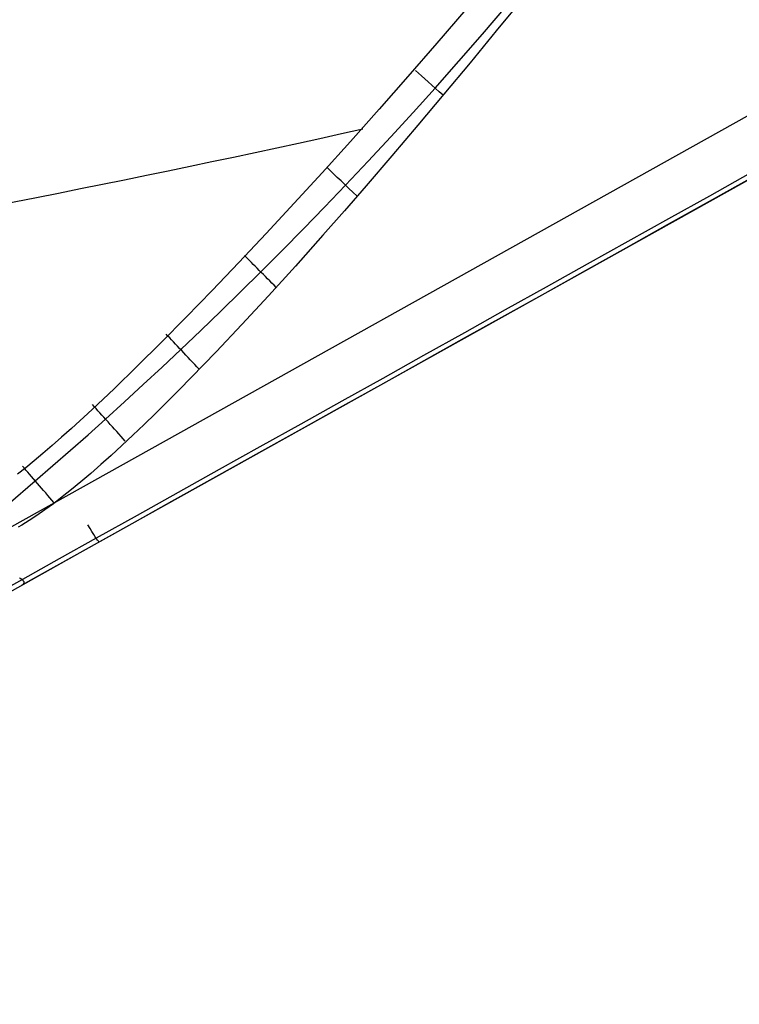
# Model space of a CAD drawing. Extents: x -19 to 1160, y -2382 to -1354.
# Tile 19 of 69: x 467 to 479, y -2149 to -2132. Entities that reach past the tile are written whole.
import ezdxf

# ---------------------------------------------------------------- set-up
doc = ezdxf.new("R2010")
doc.units = 0
doc.layers.add('1', color=7, linetype='CONTINUOUS')

msp = doc.modelspace()

# ---------------------------------------------------------------- linework, layer by layer
at = {"layer": '1', "color": 7}
for p, q in [((465.991, -2140.748, 27.546), (549.277, -2094.296, 27.546)), ((549.764, -2095.169, 28.546), (466.536, -2141.582, 28.546)), ((549.764, -2095.169, 28.546), (466.536, -2141.582, 28.546))]:
    msp.add_line(p, q, dxfattribs=at)
at = {"layer": '1', "color": 7, "extrusion": (-0.439209, 0.711592, 0.54839)}
msp.add_lwpolyline([(629.297, 1188.844), (630.129, 1188.529), (630.961, 1188.217), (631.793, 1187.907), (632.626, 1187.599), (633.459, 1187.294), (634.293, 1186.991), (635.126, 1186.69), (635.96, 1186.392), (636.794, 1186.096), (637.628, 1185.803), (638.463, 1185.512), (639.297, 1185.223), (640.132, 1184.936), (640.967, 1184.652), (641.803, 1184.371), (642.639, 1184.092), (643.475, 1183.815), (644.311, 1183.54), (645.147, 1183.268), (645.984, 1182.998), (646.821, 1182.731), (647.658, 1182.466), (648.496, 1182.203), (649.333, 1181.942), (650.171, 1181.684), (651.01, 1181.429), (651.848, 1181.176), (652.687, 1180.925), (653.526, 1180.676), (654.365, 1180.43), (655.204, 1180.186), (656.044, 1179.945), (656.884, 1179.706), (657.724, 1179.469), (658.565, 1179.235), (659.405, 1179.003), (660.246, 1178.773), (661.087, 1178.546), (661.929, 1178.321), (662.771, 1178.098), (663.612, 1177.878), (664.455, 1177.66), (665.297, 1177.445), (666.14, 1177.232), (666.983, 1177.021), (667.826, 1176.813), (668.669, 1176.607), (669.513, 1176.403), (670.357, 1176.202), (671.201, 1176.003), (672.045, 1175.806), (672.89, 1175.612), (673.735, 1175.42), (674.58, 1175.231), (675.425, 1175.044), (676.271, 1174.859), (677.117, 1174.677), (677.963, 1174.497), (678.809, 1174.319), (679.656, 1174.144), (680.503, 1173.971), (681.35, 1173.801), (682.197, 1173.632), (683.045, 1173.467), (683.893, 1173.303), (684.741, 1173.142), (685.589, 1172.983), (686.438, 1172.827), (687.287, 1172.673), (688.136, 1172.522), (688.985, 1172.372), (689.835, 1172.225), (690.685, 1172.081), (691.535, 1171.939), (692.385, 1171.799), (693.236, 1171.662), (694.086, 1171.526), (694.938, 1171.394), (695.789, 1171.263), (696.64, 1171.136), (697.492, 1171.01), (698.344, 1170.887), (699.197, 1170.766), (700.049, 1170.647), (700.902, 1170.531), (701.755, 1170.417), (702.608, 1170.306), (703.462, 1170.197), (704.316, 1170.09), (705.17, 1169.986), (706.024, 1169.884), (706.879, 1169.784), (707.733, 1169.687), (708.588, 1169.592), (709.444, 1169.5), (710.299, 1169.41), (711.155, 1169.322), (712.011, 1169.236), (712.867, 1169.153), (713.724, 1169.073), (714.581, 1168.994), (715.438, 1168.918), (716.295, 1168.845), (717.152, 1168.774), (718.01, 1168.705), (718.868, 1168.638), (719.726, 1168.574), (720.585, 1168.512), (721.444, 1168.453), (722.303, 1168.396), (723.162, 1168.341), (724.021, 1168.289), (724.881, 1168.239), (725.741, 1168.191), (726.601, 1168.146), (727.462, 1168.103), (728.323, 1168.063), (729.184, 1168.025), (730.045, 1167.989), (730.906, 1167.956), (731.768, 1167.925), (732.63, 1167.896), (733.492, 1167.87), (734.355, 1167.846), (735.217, 1167.824), (736.08, 1167.805), (736.944, 1167.788), (737.807, 1167.774)], dxfattribs=at)
at = {"layer": '1', "color": 7, "extrusion": (-0.486507, 0.873658, -0.005659)}
msp.add_lwpolyline([(644.704, 28.339), (643.844, 28.333), (642.984, 28.331), (642.125, 28.331), (641.267, 28.334), (640.409, 28.34), (639.552, 28.349), (638.695, 28.36), (637.839, 28.374), (636.983, 28.391), (636.128, 28.411), (635.274, 28.434), (634.42, 28.459), (633.567, 28.487), (632.715, 28.518), (631.863, 28.552), (631.011, 28.589), (630.16, 28.628), (629.31, 28.67), (628.46, 28.715), (627.611, 28.763), (626.763, 28.813), (625.915, 28.866), (625.067, 28.923), (624.221, 28.981), (623.374, 29.043), (622.529, 29.108), (621.684, 29.175), (620.839, 29.245), (619.995, 29.318), (619.152, 29.393), (618.31, 29.472), (617.467, 29.553), (616.626, 29.637), (615.785, 29.724), (614.945, 29.813), (614.105, 29.906), (613.266, 30.001), (612.427, 30.099), (611.589, 30.2), (610.751, 30.303), (609.915, 30.409), (609.078, 30.519), (608.243, 30.63), (607.408, 30.745), (606.573, 30.863), (605.739, 30.983), (604.906, 31.106), (604.073, 31.232), (603.241, 31.361), (602.409, 31.492), (601.578, 31.626), (600.748, 31.763), (599.918, 31.903), (599.088, 32.046), (598.26, 32.191), (597.432, 32.339), (596.604, 32.49), (595.777, 32.644), (594.951, 32.801), (594.125, 32.96), (593.3, 33.122), (592.475, 33.287), (591.651, 33.455), (590.828, 33.625), (590.005, 33.799), (589.182, 33.975), (588.361, 34.154), (587.54, 34.335), (586.719, 34.52), (585.899, 34.707), (585.08, 34.897), (584.261, 35.09), (583.443, 35.286), (582.625, 35.484), (581.808, 35.685), (580.992, 35.889), (580.176, 36.096), (579.36, 36.306), (578.546, 36.518), (577.731, 36.733), (576.918, 36.951), (576.105, 37.172), (575.293, 37.395), (574.481, 37.622), (573.67, 37.851), (572.859, 38.083), (572.049, 38.317), (571.239, 38.555), (570.431, 38.795), (569.622, 39.038), (568.814, 39.284), (568.007, 39.533), (567.201, 39.784), (566.395, 40.039), (565.589, 40.296), (564.785, 40.555), (563.98, 40.818), (563.177, 41.083), (562.374, 41.352), (561.571, 41.623), (560.769, 41.896), (559.968, 42.173), (559.167, 42.452), (558.367, 42.735), (557.568, 43.02), (556.769, 43.307), (555.97, 43.598), (555.172, 43.891), (554.375, 44.187), (553.579, 44.486), (552.782, 44.788), (551.987, 45.092), (551.192, 45.4), (550.398, 45.71), (549.604, 46.022), (548.811, 46.338), (548.018, 46.657), (547.226, 46.978), (546.435, 47.302), (545.644, 47.629), (544.854, 47.958), (544.064, 48.291), (543.275, 48.626), (542.487, 48.964), (541.699, 49.305), (540.911, 49.648), (540.125, 49.994), (539.339, 50.344)], dxfattribs=at)
at = {"layer": '1', "color": 7}
for points in [[(475.381, -2131.23), (474.919, -2131.797), (474.457, -2132.36), (473.995, -2132.915), (473.534, -2133.463), (473.076, -2134.002), (472.621, -2134.531)], [(466.296, -2140.151), (466.776, -2139.741), (467.088, -2139.47), (467.399, -2139.198), (467.708, -2138.924), (468.016, -2138.648), (468.351, -2138.345), (468.684, -2138.039), (469.015, -2137.732), (469.345, -2137.422), (469.702, -2137.083), (470.056, -2136.742), (470.409, -2136.398), (470.759, -2136.052), (471.137, -2135.673), (471.514, -2135.291), (471.887, -2134.907), (472.257, -2134.52), (472.658, -2134.096), (473.054, -2133.669), (473.448, -2133.239), (473.838, -2132.806), (474.259, -2132.331), (474.676, -2131.853), (475.088, -2131.372)], [(472.621, -2134.531), (472.237, -2134.972), (471.857, -2135.405), (471.37, -2135.949), (470.893, -2136.475), (470.427, -2136.979), (469.973, -2137.46), (469.532, -2137.916), (469.318, -2138.134), (469.107, -2138.345), (468.9, -2138.549), (468.698, -2138.746), (468.5, -2138.935), (468.306, -2139.116), (468.118, -2139.289), (467.934, -2139.453), (467.756, -2139.609), (467.583, -2139.756), (467.416, -2139.894), (467.254, -2140.023), (467.098, -2140.142), (466.948, -2140.252), (466.805, -2140.351), (466.668, -2140.441), (466.602, -2140.481), (466.537, -2140.519), (466.475, -2140.555)]]:
    msp.add_lwpolyline(points, dxfattribs=at)
at = {"layer": '1', "color": 7, "extrusion": (-0.487045, 0.873377, 1.3343e-07)}
msp.add_lwpolyline([(635.585, 28.547), (635.891, 28.608), (636.218, 28.67), (636.563, 28.732), (636.926, 28.795), (637.303, 28.857), (637.694, 28.918), (638.097, 28.979), (638.51, 29.04), (638.931, 29.099), (639.359, 29.158), (640.227, 29.27), (641.101, 29.376), (641.967, 29.474), (642.812, 29.562), (643.632, 29.641), (644.423, 29.709), (645.183, 29.768), (645.909, 29.817), (646.609, 29.857), (647.292, 29.889), (647.967, 29.916), (648.644, 29.938), (649.331, 29.956), (650.773, 29.987)], dxfattribs=at)
at = {"layer": '1', "color": 7}
for points in [[(479.182, -2125.372, 27.825), (478.75, -2125.959, 27.825), (478.304, -2126.554, 27.826), (477.845, -2127.156, 27.826), (477.373, -2127.763, 27.827), (476.891, -2128.373, 27.827), (476.4, -2128.985, 27.828), (475.902, -2129.597, 27.828), (475.398, -2130.208, 27.829), (474.89, -2130.815, 27.829), (474.379, -2131.418, 27.83), (473.868, -2132.014, 27.83), (473.357, -2132.602, 27.831), (472.848, -2133.18, 27.831), (472.342, -2133.747, 27.832), (471.842, -2134.301, 27.832), (471.348, -2134.84, 27.832)], [(484.437, -2131.599, 41.024), (483.535, -2132.102, 40.902), (482.665, -2132.587, 40.788), (481.823, -2133.057, 40.681), (481.006, -2133.512, 40.581), (480.212, -2133.955, 40.488), (479.438, -2134.387, 40.401), (478.681, -2134.808, 40.321), (477.939, -2135.222, 40.246), (477.209, -2135.63, 40.177), (476.488, -2136.032, 40.114), (475.773, -2136.43, 40.055), (475.062, -2136.826, 40.001), (474.353, -2137.222, 39.951), (473.641, -2137.619, 39.906), (472.925, -2138.018, 39.864), (472.202, -2138.421, 39.826)], [(479.404, -2134.309, 40.827), (478.684, -2134.711, 40.754), (477.963, -2135.113, 40.683), (477.242, -2135.515, 40.615), (476.521, -2135.917, 40.55), (475.799, -2136.32, 40.487), (475.077, -2136.722, 40.427), (474.356, -2137.125, 40.37), (473.634, -2137.527, 40.316), (472.912, -2137.93, 40.265), (472.189, -2138.333, 40.216), (471.467, -2138.736, 40.17), (470.744, -2139.138, 40.127), (470.022, -2139.541, 40.087), (469.299, -2139.945, 40.05), (468.576, -2140.348, 40.015), (467.853, -2140.751, 39.984), (467.201, -2141.114, 39.957), (466.549, -2141.478, 39.934), (465.896, -2141.842, 39.912)], [(471.348, -2134.84, 27.832), (470.855, -2135.372, 27.833), (470.372, -2135.885, 27.833), (469.901, -2136.377, 27.834), (469.444, -2136.848, 27.834), (469.001, -2137.296, 27.835), (468.576, -2137.717, 27.835), (468.169, -2138.112, 27.835), (467.781, -2138.478, 27.836), (467.416, -2138.814, 27.836), (467.242, -2138.97, 27.836), (467.073, -2139.117, 27.836), (466.911, -2139.256, 27.836), (466.756, -2139.387, 27.836), (466.607, -2139.508, 27.837), (466.465, -2139.62, 27.837)], [(472.202, -2138.421, 39.826), (471.469, -2138.83, 39.791), (470.724, -2139.246, 39.759), (469.963, -2139.67, 39.729), (469.185, -2140.104, 39.702), (468.385, -2140.55, 39.677), (467.563, -2141.009, 39.654), (465.836, -2141.972, 39.612), (463.983, -2143.005, 39.573), (461.983, -2144.121, 39.535), (457.45, -2146.648, 39.454)], [(466.536, -2141.582, 28.546), (466.54, -2141.58, 28.537), (466.544, -2141.577, 28.527), (466.548, -2141.575, 28.518), (466.552, -2141.573, 28.508), (466.555, -2141.571, 28.499), (466.559, -2141.568, 28.489), (466.561, -2141.566, 28.48), (466.564, -2141.564, 28.47), (466.567, -2141.562, 28.461), (466.569, -2141.559, 28.451), (466.571, -2141.557, 28.442), (466.573, -2141.555, 28.432), (466.575, -2141.553, 28.423), (466.576, -2141.55, 28.413), (466.577, -2141.548, 28.404), (466.578, -2141.546, 28.394), (466.579, -2141.544, 28.385), (466.58, -2141.541, 28.375), (466.58, -2141.539, 28.366), (466.58, -2141.537, 28.356), (466.58, -2141.535, 28.347), (466.58, -2141.532, 28.337), (466.58, -2141.53, 28.328), (466.579, -2141.528, 28.318), (466.579, -2141.525, 28.309), (466.578, -2141.523, 28.299), (466.576, -2141.518, 28.281), (466.573, -2141.513, 28.262), (466.57, -2141.508, 28.243), (466.565, -2141.503, 28.225), (466.561, -2141.498, 28.206), (466.556, -2141.493, 28.188), (466.55, -2141.488, 28.17), (466.544, -2141.483, 28.152), (466.537, -2141.477, 28.134), (466.53, -2141.472, 28.116), (466.522, -2141.466, 28.099), (466.514, -2141.46, 28.081), (466.506, -2141.454, 28.064), (466.497, -2141.448, 28.047)]]:
    msp.add_polyline3d(points, dxfattribs=at)
at = {"layer": '1', "color": 7, "extrusion": (0.666576, 0.745437, -1.56126e-10)}
msp.add_arc((-1775.176, 28.581, -1274.024), 1.036, 275.0446, 316.1018, dxfattribs=at)
at = {"layer": '1', "color": 7, "extrusion": (0.03024, -0.948041, -0.316708)}
msp.add_arc((346.652, 610.137, 2028.145), 112.337, 59.12386, 73.57704, dxfattribs=at)
at = {"layer": '1', "color": 7, "extrusion": (0.689049, 0.724715, -6.16781e-11)}
msp.add_arc((-1813.321, 28.581, -1221.511), 1.034, 269.9216, 314.5038, dxfattribs=at)
at = {"layer": '1', "color": 7, "extrusion": (0.70915, 0.705058, -7.80868e-11)}
msp.add_arc((-1846.966, 28.567, -1172.201), 1.018, 263.5272, 312.2504, dxfattribs=at)
at = {"layer": '1', "color": 7, "extrusion": (0.727082, 0.68655, 1.5805e-10)}
msp.add_arc((-1876.57, 28.54, -1126.196), 0.99, 257.4868, 309.839, dxfattribs=at)
at = {"layer": '1', "color": 7, "extrusion": (0.743065, 0.669219, 3.9972e-10)}
msp.add_arc((-1902.611, 28.516, -1083.458), 0.966, 253.5523, 308.0992, dxfattribs=at)
at = {"layer": '1', "color": 7, "extrusion": (0.757234, 0.653144, 1.26947e-10)}
msp.add_arc((-1925.411, 28.525, -1044.099), 0.975, 255.1895, 308.1335, dxfattribs=at)
at = {"layer": '1', "color": 7, "extrusion": (-0.872792, -0.486717, -0.036609)}
msp.add_arc((2096.579, 62.755, 632.139), 1.054, 5.0024, 48.8934, dxfattribs=at)

doc.saveas('drawing.dxf')
